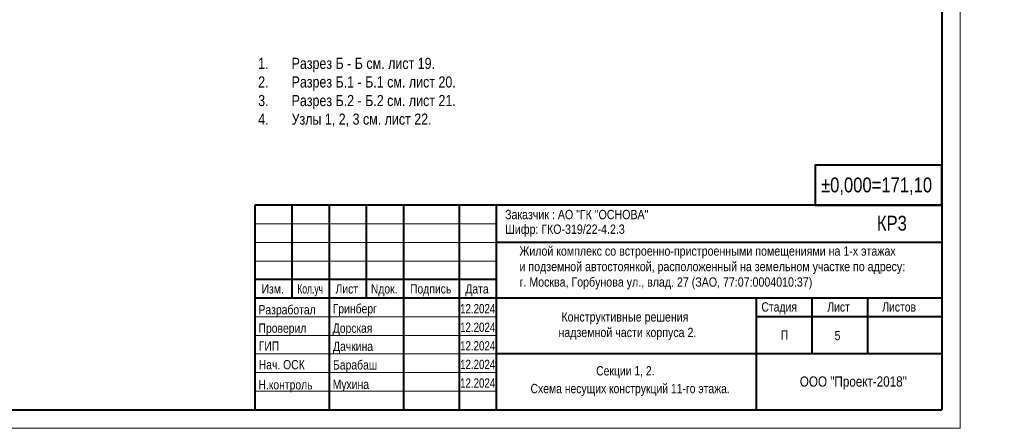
# Model space of a CAD drawing. Extents: x -8631841 to -8525813, y 4017860 to 4564755.
# Tile 68 of 112: x -8578851 to -8525813, y 4344217 to 4366200. Entities that reach past the tile are written whole.
import ezdxf

# ---------------------------------------------------------------- set-up
doc = ezdxf.new("R2010")
doc.units = 0
doc.header["$LTSCALE"] = 1000
doc.header["$MEASUREMENT"] = 0
for name, color, linetype, lineweight in [('СК-200-Р(амка)', 7, 'Continuous', 40), ('СК-210-Р-РАМКА ЛИНИИ ТОНКИЕ', 7, 'Continuous', 15), ('СК-220-Р-РАМКА ТЕКСТ', 7, 'Continuous', 15), ('СК-300-Р(азмеры)', 7, 'Continuous', 20), ('СК-400-Т(екст)', 7, 'Continuous', 20)]:
    doc.layers.add(name, color=color, linetype=linetype, lineweight=lineweight)
doc.styles.add('MtXpl_Arial_Narrow', font='ARIALN.TTF')
doc.styles.add('RUSS', font='arial.ttf', dxfattribs={"width": 0.8})

# ---------------------------------------------------------------- blocks, each defined once
blk = doc.blocks.new('A$C96adbfd2')
at = {"layer": 'СК-200-Р(амка)', "lineweight": 40, "ltscale": 2}
for p, q in [((-18500, 5500), (-18500, 0)), ((0, 5500), (-18500, 5500)), ((-17500, 5500), (-17500, 3000)), ((-16500, 5500), (-16500, 0)), ((-15500, 5500), (-15500, 3000)), ((-14500, 5500), (-14500, 0)), ((-13000, 5500), (-13000, 0)), ((-12000, 5500), (-12000, 0)), ((0, 4500), (-12000, 4500)), ((0, 3000), (-18500, 3000)), ((-5000, 3000), (-5000, 15)), ((-3500, 3000), (-3500, 1500)), ((-2000, 3000), (-2000, 1500)), ((0, 2500), (-5000, 2500)), ((0, 1500), (-12000, 1500))]:
    blk.add_line(p, q, dxfattribs=at)
at = {"layer": 'СК-200-Р(амка)', "color": 7, "lineweight": 15}
for p, q in [((-12000, 5000), (-18500, 5000)), ((-12000, 4500), (-18500, 4500)), ((-12000, 4000), (-18500, 4000)), ((-12000, 2500), (-18500, 2500)), ((-12000, 2000), (-18500, 2000)), ((-12000, 1500), (-18500, 1500)), ((-12000, 1000), (-18500, 1000)), ((-12000, 500), (-18500, 500))]:
    blk.add_line(p, q, dxfattribs=at)
at = {"layer": 'СК-200-Р(амка)', "ltscale": 2}
blk.add_line((-12000, 3500), (-18500, 3500), dxfattribs=at)
at = {"layer": 'СК-220-Р-РАМКА ТЕКСТ'}
blk.add_line((-12000, 3000), (-18500, 3000), dxfattribs=at)
blk.add_line((-12000, 3000), (-18500, 3000), dxfattribs=at)
at = {"layer": 'СК-400-Т(екст)', "lineweight": 40, "ltscale": 2}
blk.add_lwpolyline([(-3405, 5500), (0, 5500), (0, 6578), (-3405, 6578)], close=True, dxfattribs=at)
at = {"layer": 'СК-220-Р-РАМКА ТЕКСТ', "color": 7, "style": 'RUSS', "width": 0.8}
for s, p in [('Изм.', (-18319, 3126)), ('Лист', (-16328, 3126)), ('Nдок.', (-15377, 3126)), ('Подпись', (-14321, 3126)), ('Дата', (-12830, 3126))]:
    blk.add_text(s, height=250, dxfattribs=at).set_placement(p)
at = {"layer": 'СК-220-Р-РАМКА ТЕКСТ', "style": 'RUSS'}
for s, width, p in [('Разработал', 0.8, (-18403, 2565)), ('Гринберг', 0.8, (-16403, 2593)), ('12.2024', 0.75, (-12972, 2593)), ('Проверил', 0.8, (-18402, 2069)), ('Дорская', 0.8, (-16402, 2069)), ('12.2024', 0.75, (-12972, 2093)), ('ГИП', 0.8, (-18396, 1586)), ('Дачкина', 0.8, (-16395, 1581)), ('12.2024', 0.75, (-12972, 1593)), ('Нач. ОСК', 0.8, (-18396, 1086)), ('Барабаш', 0.8, (-16395, 1081)), ('12.2024', 0.75, (-12972, 1093)), ('Мухина', 0.8, (-16403, 558)), ('12.2024', 0.75, (-12972, 593)), ('Н.контроль', 0.8, (-18403, 545))]:
    blk.add_text(s, height=250, dxfattribs=dict(at, width=width)).set_placement(p)
at = {"layer": 'СК-220-Р-РАМКА ТЕКСТ', "color": 7, "insert": (-17355, 3375), "char_height": 250, "attachment_point": 1, "style": 'RUSS'}
blk.add_mtext_dynamic_manual_height_columns('\\A1;{\\fArial Narrow|b0|i0|c204|p34;Кол.уч}', width=11667.29, gutter_width=1250, heights=[0], dxfattribs=at)
at = {"layer": 'СК-220-Р-РАМКА ТЕКСТ', "color": 7, "char_height": 250, "attachment_point": 4, "style": 'RUSS'}
for s, insert in [('\\A1;Стадия', (-4856, 2729)), ('\\A1;Лист', (-3082, 2762)), ('\\A1;Листов', (-1603, 2762)), ('\\A1;П', (-4337, 2011))]:
    blk.add_mtext(s, dxfattribs=dict(at, insert=insert))
at = {"layer": 'СК-400-Т(екст)', "lineweight": 40, "ltscale": 2, "style": 'RUSS', "width": 0.8}
for s, p in [('%%P0,000=171,10', (-3251, 5847)), ('КР3', (-1746, 4817))]:
    blk.add_text(s, height=400, dxfattribs=at).set_placement(p)
at = {"layer": 'СК-400-Т(екст)', "linetype": 'Continuous'}
for s, width, gutter_width, insert, char_height, attachment_point in [('\\A1;{\\fArial Narrow|b0|i0|c204|p34;Заказчик :\\fArial Narrow|b0|i0|c0|p34; \\fArial Narrow|b0|i0|c204|p34;АО "ГК "ОСНОВА\\fArial Narrow|b0|i0|c0|p34;"\\fArial Narrow|b0|i0|c204|p34;\\P          \\W0.8;                                                                                            }', 11667.29, 1250, (-11760, 5375), 250, 1), ('\\A1;{\\fArial Narrow|b0|i0|c204|p34;Шифр: ГКО-319/22-4.2.3          \\W0.8;                                                                                            }', 11667.29, 1250, (-11760, 4981), 250, 1), ('\\A1;{\\fArial Narrow|b0|i0|c204|p34;\\W1;ООО "Проект-2018"}', 13925.35, 1492, (-2382, 896), 274.51, 2)]:
    blk.add_mtext_dynamic_manual_height_columns(s, width=width, gutter_width=gutter_width, heights=[0], dxfattribs=dict(at, insert=insert, char_height=char_height, attachment_point=attachment_point))
at = {"layer": 'СК-400-Т(екст)', "char_height": 250, "attachment_point": 1, "style": 'MtXpl_Arial_Narrow'}
for s, insert in [('Жилой комплекс со встроенно-пристроенными помещениями на 1-х этажах^Jи подземной автостоянкой, расположенный на земельном участке по адресу: ^Jг. Москва, Горбунова ул., влад. 27 (ЗАО, 77:07:0004010:37)', (-11372, 4393)), (' Конструктивные решения ^Jнадземной части корпуса 2.', (-10322, 2621))]:
    blk.add_mtext(s, dxfattribs=dict(at, insert=insert))

msp = doc.modelspace()

# ---------------------------------------------------------------- linework, layer by layer
at = {"layer": 'СК-200-Р(амка)'}
for p in [(-8529183.8, 4402617.3), (-8608183.8, 4345217.3)]:
    msp.add_line(p, (-8529183.8, 4345217.3), dxfattribs=at)
at = {"layer": 'СК-210-Р-РАМКА ЛИНИИ ТОНКИЕ'}
for q in [(-8528183.8, 4403617.3), (-8528183.8, 4403617.3), (-8612183.8, 4344217.3)]:
    msp.add_line((-8528183.8, 4344217.3), q, dxfattribs=at)

# ---------------------------------------------------------------- block references
at = {"layer": 'СК-300-Р(азмеры)', "xscale": 2, "yscale": 2, "zscale": 2}
msp.add_blockref('A$C96adbfd2', (-8529183.8, 4345217.3), dxfattribs=at)

# ---------------------------------------------------------------- texts
at = {"layer": 'СК-220-Р-РАМКА ТЕКСТ', "style": 'RUSS', "width": 0.8}
msp.add_text('5', height=500, dxfattribs=at).set_placement((-8534954.9, 4348954.6))
at = {"layer": 'СК-220-Р-РАМКА ТЕКСТ', "color": 7, "style": 'RUSS', "width": 0.8}
for s, p in [('Секции 1, 2. ', (-8547799.1, 4347059.8)), ('Схема несущих конструкций 11-го этажа.', (-8551332.6, 4346105.7))]:
    msp.add_text(s, height=500, dxfattribs=at).set_placement(p)
at = {"layer": 'СК-220-Р-РАМКА ТЕКСТ', "insert": (-8551070.2, 4362295.1), "char_height": 600, "width": 31067.545, "attachment_point": 5, "style": 'RUSS'}
msp.add_mtext('\\pxi-1,l2,ql;1.^IРазрез Б - Б см. лист 19.\\P2.^IРазрез Б.1 - Б.1 см. лист 20.\\P3.^IРазрез Б.2 - Б.2 см. лист 21.\\P4.^IУзлы 1, 2, 3 см. лист 22.', dxfattribs=at)

doc.saveas('drawing.dxf')
